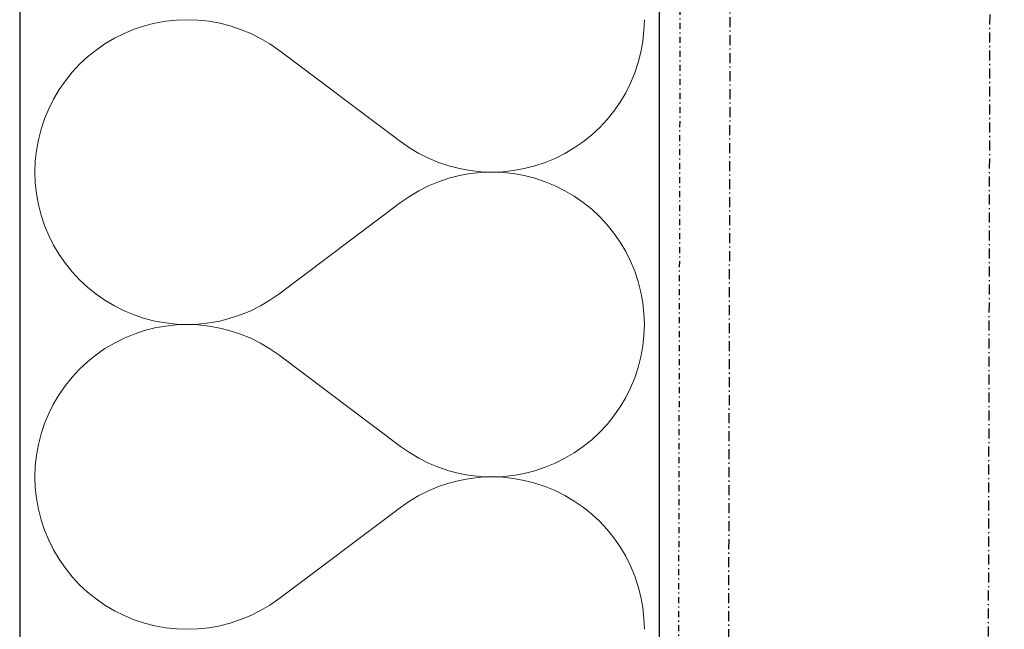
# Model space of a CAD drawing. Header units: millimetres. Extents: x -23738 to 4435, y -2716 to 20653.
# Tile 102 of 160: x -322 to -76, y 2590 to 2743. Entities that reach past the tile are written whole.
import ezdxf

# ---------------------------------------------------------------- set-up
doc = ezdxf.new("R2010")
doc.units = ezdxf.units.MM
doc.header["$MEASUREMENT"] = 0
for name, pattern in [('Wipeout_Contour', [1000, 0, -1000]), ('Čerchovaná M', [4.5, 2.5, -0.85, 0.3, -0.85]), ('Čerchovaná S', [3.5, 1.5, -0.85, 0.3, -0.85])]:
    doc.linetypes.add(name, pattern=pattern)
for name, color, linetype in [('9._POHLED ZÁPADNÍ_2_Nové_Konstrukce - krov', 7, 'Continuous'), ('9._POHLED ZÁPADNÍ_2_Nové_Konstrukce - nosné', 7, 'Continuous'), ('9._POHLED ZÁPADNÍ_2_Nové_Výplně - Povrchové', 7, 'Continuous'), ('9._POHLED ZÁPADNÍ_2_Nové_Výplně – Řezové', 7, 'Continuous'), ('9._POHLED ZÁPADNÍ_2_VÝTAH VAR 1', 7, 'Continuous')]:
    doc.layers.add(name, color=color, linetype=linetype)

# ---------------------------------------------------------------- blocks, each defined once
blk = doc.blocks.new('*X13', base_point=(-24533.14, -6254.22))
at = {"layer": '9._POHLED ZÁPADNÍ_2_Nové_Výplně – Řezové', "color": 21, "linetype": 'Continuous', "lineweight": 20, "true_color": 0xffaaaa}
for p, q in [((-282.48, 2742.76), (-285.19, 2742.47)), ((-279.76, 2742.86), (-282.48, 2742.76)), ((-277.05, 2742.76), (-279.76, 2742.86)), ((-274.34, 2742.47), (-277.05, 2742.76)), ((-165.6, 2740.14), (-165.5, 2742.86)), ((-293.08, 2740.46), (-295.6, 2739.42)), ((-290.5, 2741.32), (-293.08, 2740.46)), ((-287.87, 2741.99), (-290.5, 2741.32)), ((-285.19, 2742.47), (-287.87, 2741.99)), ((-271.66, 2741.98), (-274.34, 2742.47)), ((-269.03, 2741.31), (-271.66, 2741.98)), ((-266.45, 2740.44), (-269.03, 2741.31)), ((-263.93, 2739.4), (-266.45, 2740.44)), ((-165.89, 2737.43), (-165.6, 2740.14)), ((-298.03, 2738.21), (-300.37, 2736.82)), ((-295.6, 2739.42), (-298.03, 2738.21)), ((-261.5, 2738.18), (-263.93, 2739.4)), ((-259.16, 2736.79), (-261.5, 2738.18)), ((-302.61, 2735.27), (-304.73, 2733.56)), ((-300.37, 2736.82), (-302.61, 2735.27)), ((-256.93, 2735.24), (-259.16, 2736.79)), ((-256.93, 2735.24), (-226.46, 2712.38)), ((-166.37, 2734.76), (-165.89, 2737.43)), ((-304.73, 2733.56), (-306.72, 2731.71)), ((-167.05, 2732.12), (-166.37, 2734.76)), ((-306.72, 2731.71), (-308.57, 2729.72)), ((-167.91, 2729.54), (-167.05, 2732.12)), ((-308.57, 2729.72), (-310.28, 2727.6)), ((-168.95, 2727.03), (-167.91, 2729.54)), ((-311.83, 2725.37), (-313.22, 2723.03)), ((-310.28, 2727.6), (-311.83, 2725.37)), ((-170.17, 2724.59), (-168.95, 2727.03)), ((-313.22, 2723.03), (-314.44, 2720.59)), ((-171.56, 2722.25), (-170.17, 2724.59)), ((-314.44, 2720.59), (-315.48, 2718.08)), ((-173.11, 2720.02), (-171.56, 2722.25)), ((-315.48, 2718.08), (-316.34, 2715.5)), ((-176.67, 2715.91), (-174.81, 2717.9)), ((-174.81, 2717.9), (-173.11, 2720.02)), ((-316.34, 2715.5), (-317.01, 2712.86)), ((-178.66, 2714.06), (-176.67, 2715.91)), ((-180.78, 2712.35), (-178.66, 2714.06)), ((-317.01, 2712.86), (-317.5, 2710.19)), ((-226.46, 2712.38), (-224.22, 2710.83)), ((-224.22, 2710.83), (-221.88, 2709.44)), ((-185.36, 2709.41), (-183.02, 2710.8)), ((-183.02, 2710.8), (-180.78, 2712.35)), ((-317.5, 2710.19), (-317.79, 2707.48)), ((-221.88, 2709.44), (-219.45, 2708.22)), ((-219.45, 2708.22), (-216.94, 2707.17)), ((-190.3, 2707.16), (-187.79, 2708.2)), ((-187.79, 2708.2), (-185.36, 2709.41)), ((-317.79, 2707.48), (-317.88, 2704.76)), ((-216.94, 2707.17), (-214.36, 2706.31)), ((-214.36, 2706.31), (-211.72, 2705.64)), ((-211.72, 2705.64), (-209.05, 2705.15)), ((-198.2, 2705.15), (-195.52, 2705.63)), ((-195.52, 2705.63), (-192.88, 2706.3)), ((-192.88, 2706.3), (-190.3, 2707.16)), ((-317.88, 2704.76), (-317.79, 2702.04)), ((-214.36, 2703.21), (-216.94, 2702.35)), ((-211.72, 2703.89), (-214.36, 2703.21)), ((-209.05, 2704.37), (-211.72, 2703.89)), ((-209.05, 2705.15), (-206.34, 2704.86)), ((-206.34, 2704.66), (-209.05, 2704.37)), ((-206.34, 2704.86), (-203.62, 2704.76)), ((-203.62, 2704.76), (-206.34, 2704.66)), ((-203.62, 2704.76), (-200.9, 2704.86)), ((-200.9, 2704.67), (-203.62, 2704.76)), ((-200.9, 2704.86), (-198.2, 2705.15)), ((-198.2, 2704.38), (-200.9, 2704.67)), ((-195.52, 2703.9), (-198.2, 2704.38)), ((-192.88, 2703.22), (-195.52, 2703.9)), ((-190.3, 2702.37), (-192.88, 2703.22)), ((-317.79, 2702.04), (-317.5, 2699.34)), ((-219.45, 2701.31), (-221.88, 2700.09)), ((-216.94, 2702.35), (-219.45, 2701.31)), ((-187.79, 2701.33), (-190.3, 2702.37)), ((-185.36, 2700.11), (-187.79, 2701.33)), ((-317.5, 2699.34), (-317.01, 2696.66)), ((-224.22, 2698.7), (-226.46, 2697.14)), ((-221.88, 2700.09), (-224.22, 2698.7)), ((-183.02, 2698.72), (-185.36, 2700.11)), ((-180.78, 2697.17), (-183.02, 2698.72)), ((-317.01, 2696.66), (-316.34, 2694.02)), ((-256.93, 2674.29), (-226.46, 2697.14)), ((-178.66, 2695.47), (-180.78, 2697.17)), ((-316.34, 2694.02), (-315.48, 2691.44)), ((-176.67, 2693.61), (-178.66, 2695.47)), ((-174.81, 2691.62), (-176.67, 2693.61)), ((-315.48, 2691.44), (-314.44, 2688.93)), ((-173.11, 2689.5), (-174.81, 2691.62)), ((-314.44, 2688.93), (-313.22, 2686.5)), ((-171.56, 2687.27), (-173.11, 2689.5)), ((-313.22, 2686.5), (-311.83, 2684.16)), ((-170.17, 2684.93), (-171.56, 2687.27)), ((-311.83, 2684.16), (-310.28, 2681.92)), ((-168.95, 2682.5), (-170.17, 2684.93)), ((-310.28, 2681.92), (-308.57, 2679.81)), ((-167.91, 2679.98), (-168.95, 2682.5)), ((-308.57, 2679.81), (-306.72, 2677.82)), ((-167.05, 2677.4), (-167.91, 2679.98)), ((-306.72, 2677.82), (-304.73, 2675.96)), ((-166.37, 2674.77), (-167.05, 2677.4)), ((-304.73, 2675.96), (-302.61, 2674.26)), ((-302.61, 2674.26), (-300.37, 2672.71)), ((-259.16, 2672.73), (-256.93, 2674.29)), ((-165.89, 2672.09), (-166.37, 2674.77)), ((-300.37, 2672.71), (-298.03, 2671.32)), ((-298.03, 2671.32), (-295.6, 2670.1)), ((-263.93, 2670.12), (-261.5, 2671.34)), ((-261.5, 2671.34), (-259.16, 2672.73)), ((-165.6, 2669.39), (-165.89, 2672.09)), ((-295.6, 2670.1), (-293.08, 2669.06)), ((-293.08, 2669.06), (-290.5, 2668.2)), ((-269.03, 2668.22), (-266.45, 2669.08)), ((-266.45, 2669.08), (-263.93, 2670.12)), ((-165.5, 2666.67), (-165.6, 2669.39)), ((-290.5, 2668.2), (-287.87, 2667.53)), ((-287.87, 2667.53), (-285.19, 2667.05)), ((-285.19, 2666.28), (-287.87, 2665.8)), ((-285.19, 2667.05), (-282.48, 2666.76)), ((-282.48, 2666.57), (-285.19, 2666.28)), ((-282.48, 2666.76), (-279.76, 2666.67)), ((-279.76, 2666.67), (-282.48, 2666.57)), ((-279.76, 2666.67), (-277.05, 2666.77)), ((-277.05, 2666.57), (-279.76, 2666.67)), ((-277.05, 2666.77), (-274.34, 2667.06)), ((-274.34, 2666.28), (-277.05, 2666.57)), ((-274.34, 2667.06), (-271.66, 2667.54)), ((-271.66, 2665.79), (-274.34, 2666.28)), ((-271.66, 2667.54), (-269.03, 2668.22)), ((-165.6, 2663.95), (-165.5, 2666.67)), ((-293.08, 2664.27), (-295.6, 2663.23)), ((-290.5, 2665.13), (-293.08, 2664.27)), ((-287.87, 2665.8), (-290.5, 2665.13)), ((-269.03, 2665.12), (-271.66, 2665.79)), ((-266.45, 2664.25), (-269.03, 2665.12)), ((-263.93, 2663.21), (-266.45, 2664.25)), ((-165.89, 2661.24), (-165.6, 2663.95)), ((-298.03, 2662.01), (-300.37, 2660.63)), ((-295.6, 2663.23), (-298.03, 2662.01)), ((-261.5, 2661.99), (-263.93, 2663.21)), ((-259.16, 2660.6), (-261.5, 2661.99)), ((-302.61, 2659.08), (-304.73, 2657.37)), ((-300.37, 2660.63), (-302.61, 2659.08)), ((-256.93, 2659.05), (-259.16, 2660.6)), ((-256.93, 2659.05), (-226.46, 2636.19)), ((-166.37, 2658.57), (-165.89, 2661.24)), ((-304.73, 2657.37), (-306.72, 2655.52)), ((-167.05, 2655.93), (-166.37, 2658.57)), ((-306.72, 2655.52), (-308.57, 2653.53)), ((-167.91, 2653.35), (-167.05, 2655.93)), ((-308.57, 2653.53), (-310.28, 2651.41)), ((-168.95, 2650.84), (-167.91, 2653.35)), ((-311.83, 2649.17), (-313.22, 2646.84)), ((-310.28, 2651.41), (-311.83, 2649.17)), ((-170.17, 2648.4), (-168.95, 2650.84)), ((-313.22, 2646.84), (-314.44, 2644.4)), ((-171.56, 2646.06), (-170.17, 2648.4)), ((-314.44, 2644.4), (-315.48, 2641.89)), ((-173.11, 2643.83), (-171.56, 2646.06)), ((-315.48, 2641.89), (-316.34, 2639.31)), ((-176.67, 2639.72), (-174.81, 2641.71)), ((-174.81, 2641.71), (-173.11, 2643.83)), ((-316.34, 2639.31), (-317.01, 2636.67)), ((-178.66, 2637.87), (-176.67, 2639.72)), ((-317.01, 2636.67), (-317.5, 2634)), ((-180.78, 2636.16), (-178.66, 2637.87)), ((-226.46, 2636.19), (-224.22, 2634.64)), ((-224.22, 2634.64), (-221.88, 2633.25)), ((-185.36, 2633.22), (-183.02, 2634.61)), ((-183.02, 2634.61), (-180.78, 2636.16)), ((-317.5, 2634), (-317.79, 2631.29)), ((-221.88, 2633.25), (-219.45, 2632.03)), ((-219.45, 2632.03), (-216.94, 2630.98)), ((-190.3, 2630.97), (-187.79, 2632.01)), ((-187.79, 2632.01), (-185.36, 2633.22)), ((-317.79, 2631.29), (-317.88, 2628.57)), ((-216.94, 2630.98), (-214.36, 2630.12)), ((-214.36, 2630.12), (-211.72, 2629.45)), ((-211.72, 2629.45), (-209.05, 2628.96)), ((-198.2, 2628.96), (-195.52, 2629.44)), ((-195.52, 2629.44), (-192.88, 2630.11)), ((-192.88, 2630.11), (-190.3, 2630.97)), ((-317.88, 2628.57), (-317.79, 2625.85)), ((-214.36, 2627.02), (-216.94, 2626.16)), ((-211.72, 2627.69), (-214.36, 2627.02)), ((-209.05, 2628.18), (-211.72, 2627.69)), ((-209.05, 2628.96), (-206.34, 2628.67)), ((-206.34, 2628.47), (-209.05, 2628.18)), ((-206.34, 2628.67), (-203.62, 2628.57)), ((-203.62, 2628.57), (-206.34, 2628.47)), ((-203.62, 2628.57), (-200.9, 2628.67)), ((-200.9, 2628.48), (-203.62, 2628.57)), ((-200.9, 2628.67), (-198.2, 2628.96)), ((-198.2, 2628.19), (-200.9, 2628.48)), ((-195.52, 2627.71), (-198.2, 2628.19)), ((-192.88, 2627.03), (-195.52, 2627.71)), ((-190.3, 2626.18), (-192.88, 2627.03)), ((-317.79, 2625.85), (-317.5, 2623.15)), ((-219.45, 2625.12), (-221.88, 2623.9)), ((-216.94, 2626.16), (-219.45, 2625.12)), ((-187.79, 2625.14), (-190.3, 2626.18)), ((-185.36, 2623.92), (-187.79, 2625.14)), ((-317.5, 2623.15), (-317.01, 2620.47)), ((-224.22, 2622.51), (-226.46, 2620.95)), ((-221.88, 2623.9), (-224.22, 2622.51)), ((-183.02, 2622.53), (-185.36, 2623.92)), ((-180.78, 2620.98), (-183.02, 2622.53)), ((-317.01, 2620.47), (-316.34, 2617.83)), ((-256.93, 2598.1), (-226.46, 2620.95)), ((-178.66, 2619.28), (-180.78, 2620.98)), ((-316.34, 2617.83), (-315.48, 2615.25)), ((-176.67, 2617.42), (-178.66, 2619.28)), ((-174.81, 2615.43), (-176.67, 2617.42)), ((-315.48, 2615.25), (-314.44, 2612.74)), ((-173.11, 2613.31), (-174.81, 2615.43)), ((-314.44, 2612.74), (-313.22, 2610.31)), ((-171.56, 2611.08), (-173.11, 2613.31)), ((-313.22, 2610.31), (-311.83, 2607.97)), ((-170.17, 2608.74), (-171.56, 2611.08)), ((-311.83, 2607.97), (-310.28, 2605.73)), ((-168.95, 2606.31), (-170.17, 2608.74)), ((-310.28, 2605.73), (-308.57, 2603.62)), ((-167.91, 2603.79), (-168.95, 2606.31)), ((-308.57, 2603.62), (-306.72, 2601.63)), ((-167.05, 2601.21), (-167.91, 2603.79)), ((-306.72, 2601.63), (-304.73, 2599.77)), ((-304.73, 2599.77), (-302.61, 2598.07)), ((-166.37, 2598.58), (-167.05, 2601.21)), ((-302.61, 2598.07), (-300.37, 2596.52)), ((-259.16, 2596.54), (-256.93, 2598.1)), ((-165.89, 2595.9), (-166.37, 2598.58)), ((-300.37, 2596.52), (-298.03, 2595.13)), ((-298.03, 2595.13), (-295.6, 2593.91)), ((-263.93, 2593.93), (-261.5, 2595.15)), ((-261.5, 2595.15), (-259.16, 2596.54)), ((-165.6, 2593.19), (-165.89, 2595.9)), ((-295.6, 2593.91), (-293.08, 2592.87)), ((-293.08, 2592.87), (-290.5, 2592.01)), ((-269.03, 2592.03), (-266.45, 2592.89)), ((-266.45, 2592.89), (-263.93, 2593.93)), ((-165.5, 2590.48), (-165.6, 2593.19)), ((-290.5, 2592.01), (-287.87, 2591.34)), ((-287.87, 2591.34), (-285.19, 2590.86)), ((-285.19, 2590.86), (-282.48, 2590.57)), ((-282.48, 2590.57), (-279.76, 2590.48)), ((-279.76, 2590.48), (-277.05, 2590.58)), ((-277.05, 2590.58), (-274.34, 2590.87)), ((-274.34, 2590.87), (-271.66, 2591.35)), ((-271.66, 2591.35), (-269.03, 2592.03))]:
    blk.add_line(p, q, dxfattribs=at)
blk = doc.blocks.new('*X24', base_point=(-24533.14, -6254.22))
at = {"layer": '9._POHLED ZÁPADNÍ_2_Nové_Výplně – Řezové', "color": 21, "linetype": 'Continuous', "lineweight": 20, "true_color": 0xffaaaa}
for p, q in [((-282.48, 2742.76), (-285.19, 2742.47)), ((-279.76, 2742.86), (-282.48, 2742.76)), ((-277.05, 2742.76), (-279.76, 2742.86)), ((-274.34, 2742.47), (-277.05, 2742.76)), ((-165.6, 2740.14), (-165.5, 2742.86)), ((-293.08, 2740.46), (-295.6, 2739.42)), ((-290.5, 2741.32), (-293.08, 2740.46)), ((-287.87, 2741.99), (-290.5, 2741.32)), ((-285.19, 2742.47), (-287.87, 2741.99)), ((-271.66, 2741.98), (-274.34, 2742.47)), ((-269.03, 2741.31), (-271.66, 2741.98)), ((-266.45, 2740.44), (-269.03, 2741.31)), ((-263.93, 2739.4), (-266.45, 2740.44)), ((-165.89, 2737.43), (-165.6, 2740.14)), ((-298.03, 2738.21), (-300.37, 2736.82)), ((-295.6, 2739.42), (-298.03, 2738.21)), ((-261.5, 2738.18), (-263.93, 2739.4)), ((-259.16, 2736.79), (-261.5, 2738.18)), ((-302.61, 2735.27), (-304.73, 2733.56)), ((-300.37, 2736.82), (-302.61, 2735.27)), ((-256.93, 2735.24), (-259.16, 2736.79)), ((-256.93, 2735.24), (-226.46, 2712.38)), ((-166.37, 2734.76), (-165.89, 2737.43)), ((-304.73, 2733.56), (-306.72, 2731.71)), ((-167.05, 2732.12), (-166.37, 2734.76)), ((-306.72, 2731.71), (-308.57, 2729.72)), ((-167.91, 2729.54), (-167.05, 2732.12)), ((-308.57, 2729.72), (-310.28, 2727.6)), ((-168.95, 2727.03), (-167.91, 2729.54)), ((-311.83, 2725.37), (-313.22, 2723.03)), ((-310.28, 2727.6), (-311.83, 2725.37)), ((-170.17, 2724.59), (-168.95, 2727.03)), ((-313.22, 2723.03), (-314.44, 2720.59)), ((-171.56, 2722.25), (-170.17, 2724.59)), ((-314.44, 2720.59), (-315.48, 2718.08)), ((-173.11, 2720.02), (-171.56, 2722.25)), ((-315.48, 2718.08), (-316.34, 2715.5)), ((-176.67, 2715.91), (-174.81, 2717.9)), ((-174.81, 2717.9), (-173.11, 2720.02)), ((-316.34, 2715.5), (-317.01, 2712.86)), ((-178.66, 2714.06), (-176.67, 2715.91)), ((-180.78, 2712.35), (-178.66, 2714.06)), ((-317.01, 2712.86), (-317.5, 2710.19)), ((-226.46, 2712.38), (-224.22, 2710.83)), ((-224.22, 2710.83), (-221.88, 2709.44)), ((-185.36, 2709.41), (-183.02, 2710.8)), ((-183.02, 2710.8), (-180.78, 2712.35)), ((-317.5, 2710.19), (-317.79, 2707.48)), ((-221.88, 2709.44), (-219.45, 2708.22)), ((-219.45, 2708.22), (-216.94, 2707.17)), ((-190.3, 2707.16), (-187.79, 2708.2)), ((-187.79, 2708.2), (-185.36, 2709.41)), ((-317.79, 2707.48), (-317.88, 2704.76)), ((-216.94, 2707.17), (-214.36, 2706.31)), ((-214.36, 2706.31), (-211.72, 2705.64)), ((-211.72, 2705.64), (-209.05, 2705.15)), ((-198.2, 2705.15), (-195.52, 2705.63)), ((-195.52, 2705.63), (-192.88, 2706.3)), ((-192.88, 2706.3), (-190.3, 2707.16)), ((-317.88, 2704.76), (-317.79, 2702.04)), ((-214.36, 2703.21), (-216.94, 2702.35)), ((-211.72, 2703.89), (-214.36, 2703.21)), ((-209.05, 2704.37), (-211.72, 2703.89)), ((-209.05, 2705.15), (-206.34, 2704.86)), ((-206.34, 2704.66), (-209.05, 2704.37)), ((-206.34, 2704.86), (-203.62, 2704.76)), ((-203.62, 2704.76), (-206.34, 2704.66)), ((-203.62, 2704.76), (-200.9, 2704.86)), ((-200.9, 2704.67), (-203.62, 2704.76)), ((-200.9, 2704.86), (-198.2, 2705.15)), ((-198.2, 2704.38), (-200.9, 2704.67)), ((-195.52, 2703.9), (-198.2, 2704.38)), ((-192.88, 2703.22), (-195.52, 2703.9)), ((-190.3, 2702.37), (-192.88, 2703.22)), ((-317.79, 2702.04), (-317.5, 2699.34)), ((-219.45, 2701.31), (-221.88, 2700.09)), ((-216.94, 2702.35), (-219.45, 2701.31)), ((-187.79, 2701.33), (-190.3, 2702.37)), ((-185.36, 2700.11), (-187.79, 2701.33)), ((-317.5, 2699.34), (-317.01, 2696.66)), ((-224.22, 2698.7), (-226.46, 2697.14)), ((-221.88, 2700.09), (-224.22, 2698.7)), ((-183.02, 2698.72), (-185.36, 2700.11)), ((-180.78, 2697.17), (-183.02, 2698.72)), ((-317.01, 2696.66), (-316.34, 2694.02)), ((-256.93, 2674.29), (-226.46, 2697.14)), ((-178.66, 2695.47), (-180.78, 2697.17)), ((-316.34, 2694.02), (-315.48, 2691.44)), ((-176.67, 2693.61), (-178.66, 2695.47)), ((-174.81, 2691.62), (-176.67, 2693.61)), ((-315.48, 2691.44), (-314.44, 2688.93)), ((-173.11, 2689.5), (-174.81, 2691.62)), ((-314.44, 2688.93), (-313.22, 2686.5)), ((-171.56, 2687.27), (-173.11, 2689.5)), ((-313.22, 2686.5), (-311.83, 2684.16)), ((-170.17, 2684.93), (-171.56, 2687.27)), ((-311.83, 2684.16), (-310.28, 2681.92)), ((-168.95, 2682.5), (-170.17, 2684.93)), ((-310.28, 2681.92), (-308.57, 2679.81)), ((-167.91, 2679.98), (-168.95, 2682.5)), ((-308.57, 2679.81), (-306.72, 2677.82)), ((-167.05, 2677.4), (-167.91, 2679.98)), ((-306.72, 2677.82), (-304.73, 2675.96)), ((-166.37, 2674.77), (-167.05, 2677.4)), ((-304.73, 2675.96), (-302.61, 2674.26)), ((-302.61, 2674.26), (-300.37, 2672.71)), ((-259.16, 2672.73), (-256.93, 2674.29)), ((-165.89, 2672.09), (-166.37, 2674.77)), ((-300.37, 2672.71), (-298.03, 2671.32)), ((-298.03, 2671.32), (-295.6, 2670.1)), ((-263.93, 2670.12), (-261.5, 2671.34)), ((-261.5, 2671.34), (-259.16, 2672.73)), ((-165.6, 2669.39), (-165.89, 2672.09)), ((-295.6, 2670.1), (-293.08, 2669.06)), ((-293.08, 2669.06), (-290.5, 2668.2)), ((-269.03, 2668.22), (-266.45, 2669.08)), ((-266.45, 2669.08), (-263.93, 2670.12)), ((-165.5, 2666.67), (-165.6, 2669.39)), ((-290.5, 2668.2), (-287.87, 2667.53)), ((-287.87, 2667.53), (-285.19, 2667.05)), ((-285.19, 2666.28), (-287.87, 2665.8)), ((-285.19, 2667.05), (-282.48, 2666.76)), ((-282.48, 2666.57), (-285.19, 2666.28)), ((-282.48, 2666.76), (-279.76, 2666.67)), ((-279.76, 2666.67), (-282.48, 2666.57)), ((-279.76, 2666.67), (-277.05, 2666.77)), ((-277.05, 2666.57), (-279.76, 2666.67)), ((-277.05, 2666.77), (-274.34, 2667.06)), ((-274.34, 2666.28), (-277.05, 2666.57)), ((-274.34, 2667.06), (-271.66, 2667.54)), ((-271.66, 2665.79), (-274.34, 2666.28)), ((-271.66, 2667.54), (-269.03, 2668.22)), ((-165.6, 2663.95), (-165.5, 2666.67)), ((-293.08, 2664.27), (-295.6, 2663.23)), ((-290.5, 2665.13), (-293.08, 2664.27)), ((-287.87, 2665.8), (-290.5, 2665.13)), ((-269.03, 2665.12), (-271.66, 2665.79)), ((-266.45, 2664.25), (-269.03, 2665.12)), ((-263.93, 2663.21), (-266.45, 2664.25)), ((-165.89, 2661.24), (-165.6, 2663.95)), ((-298.03, 2662.01), (-300.37, 2660.63)), ((-295.6, 2663.23), (-298.03, 2662.01)), ((-261.5, 2661.99), (-263.93, 2663.21)), ((-259.16, 2660.6), (-261.5, 2661.99)), ((-302.61, 2659.08), (-304.73, 2657.37)), ((-300.37, 2660.63), (-302.61, 2659.08)), ((-256.93, 2659.05), (-259.16, 2660.6)), ((-256.93, 2659.05), (-226.46, 2636.19)), ((-166.37, 2658.57), (-165.89, 2661.24)), ((-304.73, 2657.37), (-306.72, 2655.52)), ((-167.05, 2655.93), (-166.37, 2658.57)), ((-306.72, 2655.52), (-308.57, 2653.53)), ((-167.91, 2653.35), (-167.05, 2655.93)), ((-308.57, 2653.53), (-310.28, 2651.41)), ((-168.95, 2650.84), (-167.91, 2653.35)), ((-311.83, 2649.17), (-313.22, 2646.84)), ((-310.28, 2651.41), (-311.83, 2649.17)), ((-170.17, 2648.4), (-168.95, 2650.84)), ((-313.22, 2646.84), (-314.44, 2644.4)), ((-171.56, 2646.06), (-170.17, 2648.4)), ((-314.44, 2644.4), (-315.48, 2641.89)), ((-173.11, 2643.83), (-171.56, 2646.06)), ((-315.48, 2641.89), (-316.34, 2639.31)), ((-176.67, 2639.72), (-174.81, 2641.71)), ((-174.81, 2641.71), (-173.11, 2643.83)), ((-316.34, 2639.31), (-317.01, 2636.67)), ((-178.66, 2637.87), (-176.67, 2639.72)), ((-317.01, 2636.67), (-317.5, 2634)), ((-180.78, 2636.16), (-178.66, 2637.87)), ((-226.46, 2636.19), (-224.22, 2634.64)), ((-224.22, 2634.64), (-221.88, 2633.25)), ((-185.36, 2633.22), (-183.02, 2634.61)), ((-183.02, 2634.61), (-180.78, 2636.16)), ((-317.5, 2634), (-317.79, 2631.29)), ((-221.88, 2633.25), (-219.45, 2632.03)), ((-219.45, 2632.03), (-216.94, 2630.98)), ((-190.3, 2630.97), (-187.79, 2632.01)), ((-187.79, 2632.01), (-185.36, 2633.22)), ((-317.79, 2631.29), (-317.88, 2628.57)), ((-216.94, 2630.98), (-214.36, 2630.12)), ((-214.36, 2630.12), (-211.72, 2629.45)), ((-211.72, 2629.45), (-209.05, 2628.96)), ((-198.2, 2628.96), (-195.52, 2629.44)), ((-195.52, 2629.44), (-192.88, 2630.11)), ((-192.88, 2630.11), (-190.3, 2630.97)), ((-317.88, 2628.57), (-317.79, 2625.85)), ((-214.36, 2627.02), (-216.94, 2626.16)), ((-211.72, 2627.69), (-214.36, 2627.02)), ((-209.05, 2628.18), (-211.72, 2627.69)), ((-209.05, 2628.96), (-206.34, 2628.67)), ((-206.34, 2628.47), (-209.05, 2628.18)), ((-206.34, 2628.67), (-203.62, 2628.57)), ((-203.62, 2628.57), (-206.34, 2628.47)), ((-203.62, 2628.57), (-200.9, 2628.67)), ((-200.9, 2628.48), (-203.62, 2628.57)), ((-200.9, 2628.67), (-198.2, 2628.96)), ((-198.2, 2628.19), (-200.9, 2628.48)), ((-195.52, 2627.71), (-198.2, 2628.19)), ((-192.88, 2627.03), (-195.52, 2627.71)), ((-190.3, 2626.18), (-192.88, 2627.03)), ((-317.79, 2625.85), (-317.5, 2623.15)), ((-219.45, 2625.12), (-221.88, 2623.9)), ((-216.94, 2626.16), (-219.45, 2625.12)), ((-187.79, 2625.14), (-190.3, 2626.18)), ((-185.36, 2623.92), (-187.79, 2625.14)), ((-317.5, 2623.15), (-317.01, 2620.47)), ((-224.22, 2622.51), (-226.46, 2620.95)), ((-221.88, 2623.9), (-224.22, 2622.51)), ((-183.02, 2622.53), (-185.36, 2623.92)), ((-180.78, 2620.98), (-183.02, 2622.53)), ((-317.01, 2620.47), (-316.34, 2617.83)), ((-256.93, 2598.1), (-226.46, 2620.95)), ((-178.66, 2619.28), (-180.78, 2620.98)), ((-316.34, 2617.83), (-315.48, 2615.25)), ((-176.67, 2617.42), (-178.66, 2619.28)), ((-174.81, 2615.43), (-176.67, 2617.42)), ((-315.48, 2615.25), (-314.44, 2612.74)), ((-173.11, 2613.31), (-174.81, 2615.43)), ((-314.44, 2612.74), (-313.22, 2610.31)), ((-171.56, 2611.08), (-173.11, 2613.31)), ((-313.22, 2610.31), (-311.83, 2607.97)), ((-170.17, 2608.74), (-171.56, 2611.08)), ((-311.83, 2607.97), (-310.28, 2605.73)), ((-168.95, 2606.31), (-170.17, 2608.74)), ((-310.28, 2605.73), (-308.57, 2603.62)), ((-167.91, 2603.79), (-168.95, 2606.31)), ((-308.57, 2603.62), (-306.72, 2601.63)), ((-167.05, 2601.21), (-167.91, 2603.79)), ((-306.72, 2601.63), (-304.73, 2599.77)), ((-304.73, 2599.77), (-302.61, 2598.07)), ((-166.37, 2598.58), (-167.05, 2601.21)), ((-302.61, 2598.07), (-300.37, 2596.52)), ((-259.16, 2596.54), (-256.93, 2598.1)), ((-165.89, 2595.9), (-166.37, 2598.58)), ((-300.37, 2596.52), (-298.03, 2595.13)), ((-298.03, 2595.13), (-295.6, 2593.91)), ((-263.93, 2593.93), (-261.5, 2595.15)), ((-261.5, 2595.15), (-259.16, 2596.54)), ((-165.6, 2593.19), (-165.89, 2595.9)), ((-295.6, 2593.91), (-293.08, 2592.87)), ((-293.08, 2592.87), (-290.5, 2592.01)), ((-269.03, 2592.03), (-266.45, 2592.89)), ((-266.45, 2592.89), (-263.93, 2593.93)), ((-165.5, 2590.48), (-165.6, 2593.19)), ((-290.5, 2592.01), (-287.87, 2591.34)), ((-287.87, 2591.34), (-285.19, 2590.86)), ((-285.19, 2590.86), (-282.48, 2590.57)), ((-282.48, 2590.57), (-279.76, 2590.48)), ((-279.76, 2590.48), (-277.05, 2590.58)), ((-277.05, 2590.58), (-274.34, 2590.87)), ((-274.34, 2590.87), (-271.66, 2591.35)), ((-271.66, 2591.35), (-269.03, 2592.03))]:
    blk.add_line(p, q, dxfattribs=at)

msp = doc.modelspace()

# ---------------------------------------------------------------- linework, layer by layer
at = {"layer": '9._POHLED ZÁPADNÍ_2_Nové_Konstrukce - krov', "color": 1, "linetype": 'Čerchovaná M', "lineweight": 25}
for p, q in [((-147.2, 1400.03), (-140.46, 4257.41)), ((-82.76, 1184.64), (-75.51, 4257.25))]:
    msp.add_line(p, q, dxfattribs=at)

# ---------------------------------------------------------------- wipeouts: each hides what was drawn before it
at = {"color": 254, "linetype": 'Wipeout_Contour', "lineweight": 0, "ltscale": 36793.983046}
msp.add_wipeout([(-161.69, 351.47), (-161.69, 17956.84), (-321.69, 17969.56), (-321.69, 351.48)], dxfattribs=at).dxf.layer = '9._POHLED ZÁPADNÍ_2_Nové_Výplně - Povrchové'

# ---------------------------------------------------------------- next in the draw order: linework, layer by layer
at = {"layer": '9._POHLED ZÁPADNÍ_2_Nové_Konstrukce - nosné', "color": 1, "linetype": 'Continuous', "lineweight": 25, "flags": 128}
for points in [[(-161.69, 351.47), (-161.69, 18117.35)], [(-321.69, 17969.56), (-321.69, 351.48)]]:
    msp.add_lwpolyline(points, dxfattribs=at)

# ---------------------------------------------------------------- next in the draw order: wipeouts: each hides what was drawn before it
at = {"color": 254, "linetype": 'Wipeout_Contour', "lineweight": 0, "ltscale": 8778.600966}
msp.add_wipeout([(-321.69, 351.48), (-161.69, 351.47), (-161.69, 3949.14), (-321.69, 3949.14)], dxfattribs=at).dxf.layer = '9._POHLED ZÁPADNÍ_2_Nové_Výplně – Řezové'

# ---------------------------------------------------------------- next in the draw order: linework, layer by layer
at = {"layer": '9._POHLED ZÁPADNÍ_2_Nové_Konstrukce - nosné', "color": 1, "linetype": 'Continuous', "lineweight": 25, "flags": 128}
for points in [[(-161.69, 351.47), (-161.69, 18117.35)], [(-321.69, 17969.56), (-321.69, 351.48)]]:
    msp.add_lwpolyline(points, dxfattribs=at)

# ---------------------------------------------------------------- next in the draw order: block references
at = {"layer": '9._POHLED ZÁPADNÍ_2_VÝTAH VAR 1', "color": 9, "linetype": 'Continuous', "lineweight": 13}
msp.add_blockref('*X13', (-24533.14, -6254.22), dxfattribs=at)

# ---------------------------------------------------------------- next in the draw order: wipeouts: each hides what was drawn before it
at = {"color": 254, "linetype": 'Wipeout_Contour', "lineweight": 0, "ltscale": 8775.620918}
msp.add_wipeout([(-321.69, 351.47), (-161.69, 351.47), (-161.69, 3947.65), (-321.69, 3947.65)], dxfattribs=at).dxf.layer = '9._POHLED ZÁPADNÍ_2_Nové_Výplně – Řezové'

# ---------------------------------------------------------------- next in the draw order: linework, layer by layer
at = {"layer": '9._POHLED ZÁPADNÍ_2_Nové_Konstrukce - krov', "color": 1, "linetype": 'Čerchovaná S', "lineweight": 25}
msp.add_line((-161.55, 616.04), (-152.96, 4257.44), dxfattribs=at)
at = {"layer": '9._POHLED ZÁPADNÍ_2_Nové_Konstrukce - nosné', "color": 1, "linetype": 'Continuous', "lineweight": 25, "flags": 128}
for points in [[(-321.69, 3947.65), (-321.69, 351.47)], [(-161.69, 351.47), (-161.69, 3947.65)]]:
    msp.add_lwpolyline(points, dxfattribs=at)

# ---------------------------------------------------------------- next in the draw order: block references
at = {"layer": '9._POHLED ZÁPADNÍ_2_VÝTAH VAR 1', "color": 9, "linetype": 'Continuous', "lineweight": 13}
msp.add_blockref('*X24', (-24533.14, -6254.22), dxfattribs=at)

doc.saveas('drawing.dxf')
